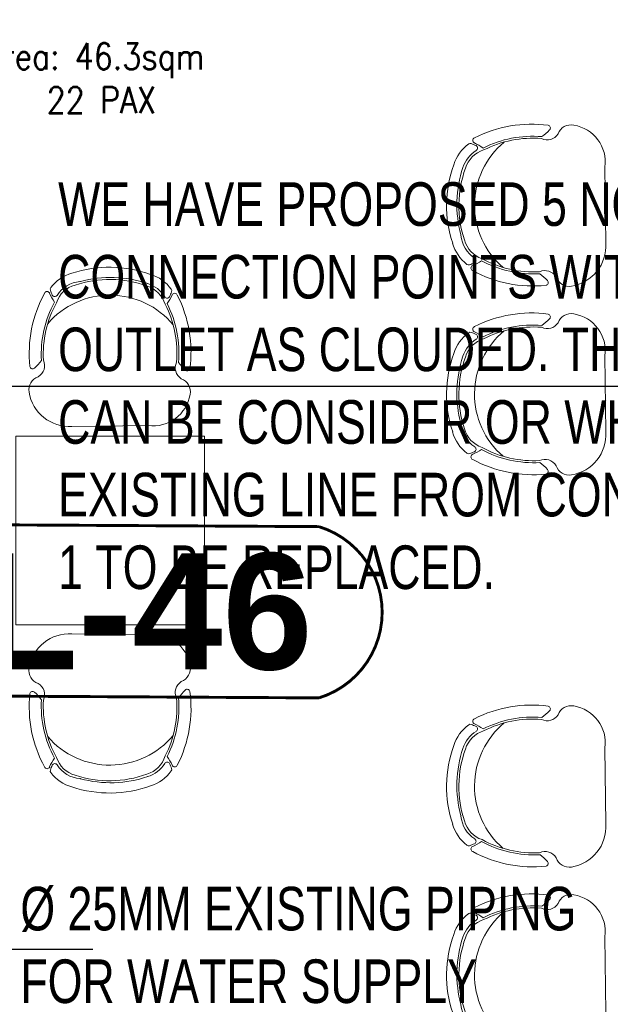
# Model space of a CAD drawing. Header units: millimetres. Extents: x 103872 to 294171, y 5570 to 32737.
# Tile 36 of 117: x 109527 to 111560, y 10784 to 14174. Entities that reach past the tile are written whole.
import ezdxf
from ezdxf.enums import TextEntityAlignment as Align

# ---------------------------------------------------------------- set-up
doc = ezdxf.new("R2010")
doc.units = ezdxf.units.MM
doc.header["$LTSCALE"] = 2.5
for name, color, linetype, lineweight in [('00-ABM-PHE-DRAINAGE TEXT', 7, 'Continuous', 18), ('Dimension', 40, 'Continuous', 0), ('FURNITURES', 30, 'Continuous', 15), ('P-S-TEXT', 7, 'Continuous', 15), ('ROOM TEXT', 7, 'Continuous', 5)]:
    doc.layers.add(name, color=color, linetype=linetype, lineweight=lineweight)
doc.layers.add('TEXT_General', color=251, linetype='Continuous')
doc.styles.add('arial', font='arialbd.ttf')
doc.styles.add('DPATEL', font='swisscl.ttf', dxfattribs={"height": 55})
doc.styles.add('MTEXT', font='romans.shx', dxfattribs={"width": 0.85})
doc.styles.get("Standard").update_dxf_attribs({"font": 'GOTHIC.TTF'})
doc.dimstyles.get("Standard").update_dxf_attribs({"dimtxt": 0.18, "dimasz": 0.18, "dimexe": 0.18, "dimexo": 0.0625, "dimgap": 0.09, "dimtad": 0, "dimtih": 1, "dimtoh": 1, "dimdec": 4, "dimzin": 0, "dimdsep": 46, "dimtxsty": 'Standard', "dimcen": 0.09, "dimadec": 0, "dimazin": 0, "dimtfac": 1, "dimtdec": 4, "dimtofl": 0, "dimtmove": 0, "dimatfit": 3, "dimfxl": 1, "dimtolj": 1, "dimtzin": 0, "dimarcsym": 0})

# ---------------------------------------------------------------- blocks, each defined once
blk = doc.blocks.new('04P-CH~1')
at = {"layer": 'FURNITURES', "color": 8}
blk.add_line((-0.6031, 0.6002), (-0.3259, 0.597), dxfattribs=at)
for centre, radius, start, end in [((-0.6123, 0.4516), 0.1489, 86.4583, 170.8444), ((-0.3081, 0.4618), 0.1363, 9.1324, 97.5079), ((-0.7092, 0.4672), 0.0508, 170.8444, 251.0023), ((-0.2234, 0.474), 0.0508, 290.5941, 10.752), ((-0.7491, 0.3792), 0.0464, 334.7034, 59.6721), ((-0.181, 0.3871), 0.0464, 121.9243, 206.893), ((-0.0151, 0.2198), 0.2488, 135.03, 143.5831), ((-0.184, 0.3885), 0.01, 12.6352, 135.03), ((-0.3026, 0.3344), 0.456, 173.9296, 208.6243), ((-0.7462, 0.3807), 0.01, 46.5664, 168.9611), ((-0.9103, 0.2073), 0.2488, 38.0132, 46.5664), ((-0.3125, 0.3391), 0.4025, 176.9457, 208.3688), ((-0.3123, 0.339), 0.3954, 177.0537, 208.5232), ((-0.6165, 0.3348), 0.3954, 333.0732, 4.5427), ((-0.6164, 0.3348), 0.4025, 333.2275, 4.6507), ((-0.6261, 0.3299), 0.456, 332.972, 7.6668), ((-0.465, 0.421), 0.2985, 220.6848, 320.3883), ((-0.5509, 0.0634), 0.1433, 143.887, 158.5326), ((-0.5651, 0.1825), 0.1, 198.8658, 254.7715), ((-0.3595, 0.1854), 0.1, 286.8249, 342.7306), ((-0.3704, 0.0659), 0.1433, 23.0638, 37.7094), ((-0.6935, 0.1195), 0.01, 200.826, 338.5326), ((-0.5509, 0.0634), 0.1371, 154.5721, 162.6985), ((-0.6657, 0.118), 0.01, 32.6756, 154.5721), ((-0.5651, 0.1825), 0.1095, 212.6756, 265.1902), ((-0.3595, 0.1854), 0.1095, 286.8249, 328.9208), ((-0.2571, 0.1237), 0.01, 27.0243, 148.9208), ((-0.3704, 0.0659), 0.1371, 18.8979, 27.0243), ((-0.2501, 0.1071), 0.01, 324.409, 18.8979), ((-0.2294, 0.126), 0.01, 203.0638, 340.7704), ((-0.6722, 0.1012), 0.01, 162.6985, 217.1873), ((-0.5651, 0.1825), 0.1445, 217.1873, 254.7715), ((-0.4661, 0.4573), 0.3918, 251.3562, 290.2402), ((-0.5751, 0.0635), 0.01, 75.1708, 85.1902), ((-0.4624, 0.4792), 0.4208, 254.8305, 288.6631), ((-0.3595, 0.1854), 0.1445, 286.8249, 324.409), ((-0.4661, 0.456), 0.435, 251.649, 289.9474)]:
    blk.add_arc(centre, radius, start, end, dxfattribs=at)
blk = doc.blocks.new('ARCH')
at = {"layer": 'FURNITURES', "color": 8}
blk.add_lwpolyline([(118970.8, 12090), (118970.8, 12740), (118320.8, 12740), (118320.8, 12090)], close=True, dxfattribs=at)
at = {"layer": 'FURNITURES', "color": 8, "xscale": -946.5666576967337, "yscale": 946.5666576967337, "zscale": 946.5666576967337}
for p, rotation in [((119784.5, 13975.3), 270), ((119085.5, 13341.7), 180), ((119784.5, 13325.3), 270), ((119784.5, 11975.3), 270), ((119784.5, 11325.3), 270)]:
    blk.add_blockref('04P-CH~1', p, dxfattribs=dict(at, rotation=rotation))
at = {"layer": 'FURNITURES', "color": 8, "xscale": 946.5666576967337, "yscale": 946.5666576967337, "zscale": 946.5666576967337}
blk.add_blockref('04P-CH~1', (119085.5, 11491.5), dxfattribs=at)
at = {"layer": 'ROOM TEXT', "color": 7, "insert": (118053.4, 13852.7, 0.2), "char_height": 90, "attachment_point": 7, "style": 'MTEXT'}
blk.add_mtext_dynamic_manual_height_columns('\\A1;\\pi162.53677;Area: 46.3sqm\\P\\pi373.82248;22 PAX', width=1162.931, gutter_width=1.8, heights=[0], dxfattribs=at)
blk = doc.blocks.new('Number')
at = {"layer": 'TEXT_General', "const_width": 10}
blk.add_lwpolyline([(-509.3, 297.8), (596, 291.6, -0.73789), (596, -298.1), (-509.3, -291.9, -1.001174)], format="xyb", close=True, dxfattribs=at)
at = {"layer": 'TEXT_General', "style": 'arial'}
blk.add_attdef('XXXX', text='', height=400, dxfattribs=at).set_placement((0, 0), align=Align.MIDDLE_CENTER)

msp = doc.modelspace()

# ---------------------------------------------------------------- block references
at = {"layer": 'Dimension'}
msp.add_blockref('ARCH', (-8808, 0), dxfattribs=at)

# ---------------------------------------------------------------- next in the draw order: block references
at = {"layer": 'TEXT_General'}
msp.add_blockref('Number', (109961, 12137), dxfattribs=at).add_auto_attribs({'XXXX': 'L-46'})

# ---------------------------------------------------------------- next in the draw order: texts
at = {"layer": 'P-S-TEXT', "ltscale": 0.5, "char_height": 150, "attachment_point": 1, "style": 'DPATEL'}
for s, insert, width in [('WE HAVE PROPOSED 5 NO’S OF CONNECTION POINTS WITHIN THE OUTLET AS CLOUDED. THE SAME CAN BE CONSIDER OR WHOLE EXISTING LINE FROM CONNECTION 1 TO BE REPLACED.', (109659, 13614.1), 2793.413), ('%%C 25MM EXISTING PIPING \\PFOR WATER SUPPLY\\PCEILING LEVEL', (109529, 11188.4), 2295.499)]:
    msp.add_mtext(s, dxfattribs=dict(at, insert=insert, width=width))

# ---------------------------------------------------------------- next in the draw order: leaders
at = {"layer": '00-ABM-PHE-DRAINAGE TEXT', "linetype": 'ByBlock'}
for points in [[(108202.8, 12912.3), (112525.1, 12912.3)], [(108186.6, 10973.9, 0.9), (109778.1, 10973.9, 0.9)]]:
    msp.add_leader(points, dimstyle='Standard', override={"dimasz": 150}, dxfattribs=at)

doc.saveas('drawing.dxf')
